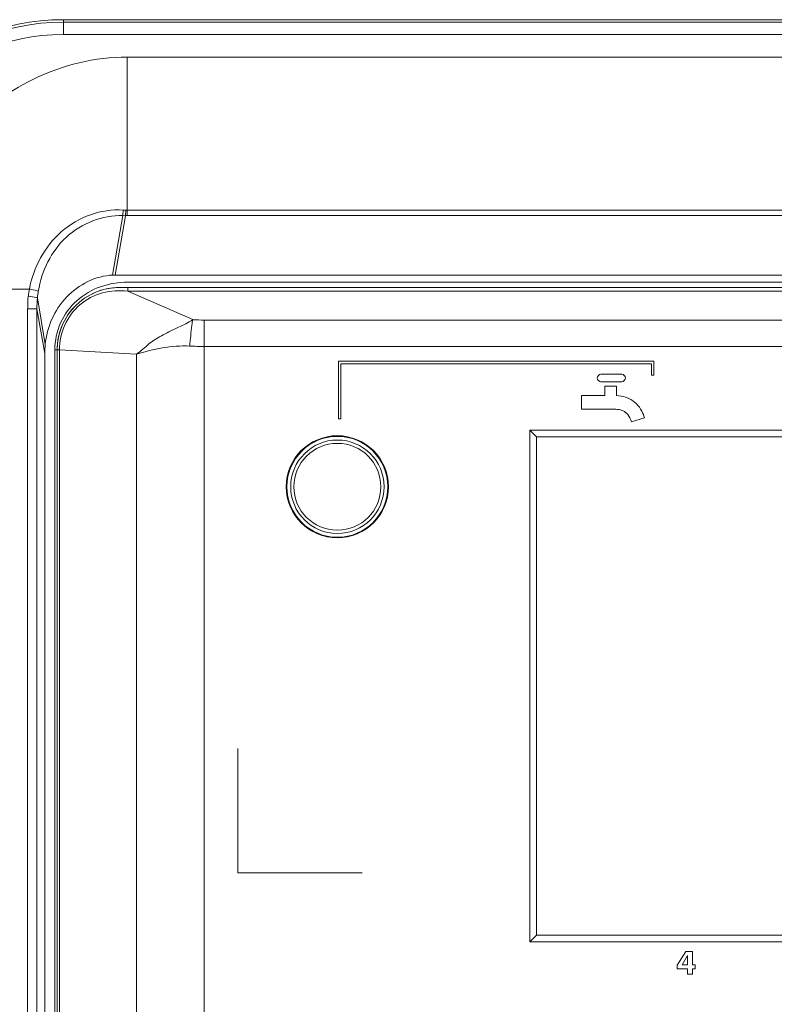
# Model space of a CAD drawing. Header units: millimetres. Extents: x -41968 to 54113, y -9946 to 101810.
# Tile 70 of 174: x -35413 to -35283, y 19702 to 19871. Entities that reach past the tile are written whole.
import ezdxf

# ---------------------------------------------------------------- set-up
doc = ezdxf.new("R2010")
doc.units = ezdxf.units.MM
doc.layers.add('CERNA', color=7, linetype='Continuous', lineweight=15)
doc.layers.add('UT-potrubi_privodni', color=3, linetype='Continuous', lineweight=50)

# ---------------------------------------------------------------- blocks, each defined once
blk = doc.blocks.new('CONDENSINOX_50_2')
at = {"layer": 'CERNA'}
for points in [[(-518.6, 3214.74), (-124.78, 3214.74)], [(-518.6, 3214.74), (-518.6, 3212.18)], [(-518.6, 3214.31), (-124.78, 3214.31)], [(-124.78, 3212.18), (-518.6, 3212.18)], [(-507.61, 3208.32), (-135.79, 3208.32)], [(-507.61, 3208.32), (-507.61, 3181.08)], [(-508.39, 3181.08), (-510.14, 3170.86)], [(-509.69, 3170.86), (-507.92, 3181.05)], [(-508.39, 3181.08), (-508.33, 3182.02)], [(-508.39, 3181.08), (-507.92, 3181.06)], [(-507.92, 3181.07), (-507.89, 3182.01)], [(-507.92, 3181.07), (-507.61, 3181.07)], [(-507.88, 3182), (-507.61, 3182)], [(-135.79, 3182), (-507.61, 3182)], [(-135.79, 3181.07), (-507.61, 3181.07)], [(-509.69, 3170.86), (-510.14, 3170.86)], [(-509.69, 3170.86), (-133.69, 3170.86)], [(-507.54, 3169.61), (-135.85, 3169.61)], [(-524.44, 3168.46), (-545.63, 3168.46)], [(-134.41, 3168.72), (-508.97, 3168.72)], [(-507.54, 3168.72), (-507.54, 3168.09)], [(-507.54, 3168.09), (-135.85, 3168.09)], [(-507.54, 3168.09), (-496.37, 3163.2)], [(-523.06, 3166.97), (-521.72, 3158.92)], [(-523.15, 3165.04), (-524.75, 3165.04)], [(-524.75, 3165.04), (-524.75, 2954.09)], [(-523.15, 3165.04), (-521.81, 3157.37)], [(-523.15, 3165.04), (-523.15, 2954.09)], [(-494.38, 3163.12), (-148.99, 3163.12)], [(-494.38, 3003.04), (-494.38, 3163.12)], [(-521.81, 2961.76), (-521.81, 3157.36)], [(-520.06, 3158), (-519.29, 3158)], [(-520.06, 2961.32), (-520.06, 3157.99)], [(-519.67, 3158.02), (-519.67, 2961.12)], [(-519.29, 3158), (-506.01, 3157.25)], [(-519.29, 2961.32), (-519.29, 3157.99)], [(-506.02, 3005.88), (-506.02, 3157.24)], [(-494.38, 3158.57), (-148.99, 3158.57)], [(-417.1, 3156.05), (-471.33, 3156.05)], [(-471.33, 3156.05), (-471.33, 3146.17)], [(-470.91, 3155.63), (-417.53, 3155.63)], [(-470.91, 3146.17), (-470.91, 3155.61)], [(-417.53, 3155.63), (-417.53, 3153.65)], [(-417.1, 3153.64), (-417.1, 3156.06)], [(-422.63, 3153.82), (-426.19, 3153.82)], [(-417.53, 3153.64), (-417.1, 3153.64)], [(-426.2, 3152.52), (-422.64, 3152.52)], [(-423.55, 3151.79), (-425.53, 3151.79)], [(-425.53, 3151.79), (-425.53, 3150.18)], [(-423.55, 3150.14), (-423.55, 3151.77)], [(-425.53, 3150.16), (-429.53, 3150.16)], [(-429.53, 3150.16), (-429.53, 3147.81)], [(-429.53, 3147.82), (-424.42, 3147.82)], [(-471.33, 3146.17), (-470.91, 3146.17)], [(-420.97, 3145.66), (-418.72, 3146.32)], [(-438.44, 3144.21), (-307.68, 3144.21)], [(-437.26, 3143.05), (-438.44, 3144.21)], [(-438.44, 3056.26), (-438.44, 3144.19)], [(-308.85, 3143.05), (-437.28, 3143.05)], [(-437.26, 3143.05), (-437.26, 3057.42)], [(-488.64, 3089.53), (-488.64, 3068.14)], [(-488.64, 3068.13), (-467.23, 3068.13)], [(-437.26, 3057.43), (-438.44, 3056.26)], [(-437.26, 3057.43), (-308.84, 3057.43)], [(-307.68, 3056.26), (-438.44, 3056.26)], [(-411.61, 3054.65), (-413.08, 3052.26)], [(-412.23, 3052.35), (-411.35, 3053.95)], [(-410.47, 3054.65), (-411.62, 3054.65)], [(-411.34, 3053.95), (-411.34, 3052.35)], [(-410.47, 3052.35), (-410.47, 3054.63)], [(-413.08, 3052.26), (-413.08, 3051.65)], [(-411.34, 3052.35), (-412.22, 3052.35)], [(-410.01, 3052.35), (-410.48, 3052.35)], [(-410.01, 3051.66), (-410.01, 3052.35)], [(-413.08, 3051.66), (-411.35, 3051.66)], [(-411.35, 3051.66), (-411.35, 3050.73)], [(-411.35, 3050.73), (-410.48, 3050.73)], [(-410.47, 3051.66), (-410, 3051.66)], [(-410.47, 3050.73), (-410.47, 3051.65)]]:
    blk.add_lwpolyline(points, dxfattribs=at)
for points in [[(-518.6, 3214.74), (-539.88, 3214.74), (-557.11, 3197.5), (-557.11, 3176.22)], [(-518.6, 3214.31), (-539.65, 3214.31), (-556.7, 3197.26), (-556.7, 3176.2)], [(-518.6, 3212.18), (-538.46, 3212.18), (-554.57, 3196.09), (-554.57, 3176.2)], [(-508.33, 3182.03), (-508.19, 3182.03), (-508.04, 3182.03), (-507.89, 3182.01)], [(-524.63, 3167.22), (-524.7, 3166.5), (-524.78, 3165.78), (-524.69, 3165.04)], [(-524.44, 3168.46), (-524.51, 3168.06), (-524.57, 3167.65), (-524.62, 3167.22)], [(-522.91, 3168.08), (-522.98, 3167.71), (-523.02, 3167.35), (-523.05, 3166.97)], [(-508.96, 3168.72), (-514.87, 3168.72), (-519.66, 3163.93), (-519.66, 3158.03)], [(-508.96, 3168.72), (-509.34, 3168.72), (-509.71, 3168.71), (-510.09, 3168.66)], [(-523.06, 3166.97), (-523.12, 3166.33), (-523.15, 3165.68), (-523.15, 3165.04)], [(-496.38, 3163.19), (-495.72, 3163.15), (-495.05, 3163.12), (-494.38, 3163.12)], [(-521.72, 3158.93), (-521.78, 3158.41), (-521.8, 3157.89), (-521.8, 3157.38)], [(-519.61, 3159.14), (-519.64, 3158.76), (-519.67, 3158.39), (-519.67, 3158.01)], [(-496.87, 3158.65), (-496.04, 3158.61), (-495.2, 3158.58), (-494.38, 3158.58)], [(-426.2, 3153.82), (-426.51, 3153.82), (-426.86, 3153.47), (-426.86, 3153.16)], [(-421.98, 3153.16), (-421.98, 3153.48), (-422.33, 3153.82), (-422.63, 3153.82)], [(-426.85, 3153.16), (-426.85, 3152.86), (-426.5, 3152.51), (-426.19, 3152.51)], [(-422.63, 3152.52), (-422.33, 3152.52), (-421.98, 3152.87), (-421.98, 3153.17)]]:
    blk.add_open_spline(points, degree=3, dxfattribs=at)
for points, knots in [([(-507.61, 3208.32), (-513.12, 3208.32), (-518.75, 3206.97), (-523.76, 3204.5), (-528.43, 3202.22), (-532.57, 3198.98), (-535.93, 3194.99), (-542.08, 3187.69), (-545.63, 3177.88), (-545.63, 3168.46)], [0, 0, 0, 0, 1, 1, 1, 2, 2, 2, 3, 3, 3, 3]), ([(-508.33, 3182.03), (-512.05, 3182.29), (-516.01, 3180.84), (-518.91, 3178.33), (-521.84, 3175.79), (-523.72, 3172.16), (-524.44, 3168.46)], [0, 0, 0, 0, 1, 1, 1, 2, 2, 2, 2]), ([(-522.91, 3168.08), (-522.32, 3171.52), (-520.72, 3174.96), (-518.08, 3177.38), (-515.46, 3179.76), (-511.84, 3181.16), (-508.39, 3181.08)], [0, 0, 0, 0, 1, 1, 1, 2, 2, 2, 2]), ([(-521.72, 3158.93), (-521.42, 3161.88), (-520.17, 3164.85), (-518.04, 3167.08), (-515.97, 3169.27), (-513.05, 3170.73), (-510.12, 3170.85)], [0, 0, 0, 0, 1, 1, 1, 2, 2, 2, 2]), ([(-520.06, 3158), (-520.06, 3159.58), (-519.74, 3161.18), (-519.09, 3162.62), (-518.43, 3164.08), (-517.46, 3165.39), (-516.29, 3166.44), (-515.11, 3167.51), (-513.7, 3168.34), (-512.22, 3168.84), (-510.71, 3169.38), (-509.11, 3169.62), (-507.53, 3169.62)], [0, 0, 0, 0, 1, 1, 1, 2, 2, 2, 3, 3, 3, 4, 4, 4, 4]), ([(-523.06, 3166.97), (-523.12, 3166.99), (-523.18, 3167), (-523.22, 3167.02), (-523.7, 3167.09), (-524.17, 3167.15), (-524.63, 3167.22)], [0, 0, 0, 0, 1, 1, 1, 2, 2, 2, 2]), ([(-522.91, 3168.08), (-522.96, 3168.11), (-523.02, 3168.12), (-523.1, 3168.14), (-523.54, 3168.28), (-524, 3168.37), (-524.44, 3168.47)], [0, 0, 0, 0, 1, 1, 1, 2, 2, 2, 2]), ([(-519.61, 3159.14), (-519.36, 3161.51), (-518.26, 3163.86), (-516.52, 3165.59), (-514.8, 3167.31), (-512.46, 3168.42), (-510.09, 3168.66)], [0, 0, 0, 0, 1, 1, 1, 2, 2, 2, 2]), ([(-519.29, 3158), (-519.29, 3159.45), (-518.98, 3160.92), (-518.37, 3162.25), (-517.77, 3163.61), (-516.85, 3164.8), (-515.75, 3165.75), (-514.63, 3166.7), (-513.29, 3167.39), (-511.88, 3167.8), (-510.48, 3168.17), (-508.97, 3168.26), (-507.53, 3168.08)], [0, 0, 0, 0, 1, 1, 1, 2, 2, 2, 3, 3, 3, 4, 4, 4, 4]), ([(-496.38, 3163.19), (-497.12, 3162.64), (-497.99, 3162.28), (-498.83, 3161.9), (-499.26, 3161.68), (-499.69, 3161.47), (-500.13, 3161.26), (-500.57, 3161.06), (-501, 3160.84), (-501.44, 3160.61), (-501.85, 3160.39), (-502.27, 3160.13), (-502.67, 3159.88), (-503.07, 3159.63), (-503.48, 3159.36), (-503.85, 3159.07), (-504.23, 3158.76), (-504.56, 3158.44), (-504.94, 3158.13), (-505.3, 3157.84), (-505.65, 3157.55), (-506.02, 3157.24)], [0, 0, 0, 0, 1, 1, 1, 2, 2, 2, 3, 3, 3, 4, 4, 4, 5, 5, 5, 6, 6, 6, 7, 7, 7, 7]), ([(-496.38, 3163.19), (-496.42, 3162.86), (-496.46, 3162.54), (-496.51, 3162.23), (-496.67, 3161.03), (-496.78, 3159.84), (-496.88, 3158.65)], [0, 0, 0, 0, 1, 1, 1, 2, 2, 2, 2]), ([(-506.02, 3157.24), (-504.57, 3157.72), (-503.1, 3158.08), (-501.57, 3158.34), (-500.02, 3158.6), (-498.45, 3158.75), (-496.87, 3158.65)], [0, 0, 0, 0, 1, 1, 1, 2, 2, 2, 2]), ([(-421.4, 3149.64), (-421.59, 3149.72), (-421.78, 3149.79), (-421.97, 3149.85), (-422.48, 3150.02), (-423.02, 3150.11), (-423.55, 3150.14)], [0, 0, 0, 0, 1, 1, 1, 2, 2, 2, 2]), ([(-418.72, 3146.32), (-418.82, 3146.73), (-418.98, 3147.11), (-419.18, 3147.49), (-419.67, 3148.4), (-420.46, 3149.23), (-421.4, 3149.64)], [0, 0, 0, 0, 1, 1, 1, 2, 2, 2, 2]), ([(-424.43, 3147.82), (-424.06, 3147.82), (-423.71, 3147.82), (-423.35, 3147.77), (-423.03, 3147.73), (-422.68, 3147.65), (-422.39, 3147.5), (-422.09, 3147.36), (-421.81, 3147.16), (-421.6, 3146.92), (-421.29, 3146.55), (-421.11, 3146.1), (-420.97, 3145.65)], [0, 0, 0, 0, 1, 1, 1, 2, 2, 2, 3, 3, 3, 4, 4, 4, 4]), ([(-480.29, 3134.48), (-480.29, 3139.33), (-476.37, 3143.25), (-471.51, 3143.25), (-466.66, 3143.25), (-462.74, 3139.33), (-462.74, 3134.48), (-462.74, 3129.63), (-466.66, 3125.71), (-471.51, 3125.71), (-476.37, 3125.71), (-480.29, 3129.63), (-480.29, 3134.48)], [0, 0, 0, 0, 1, 1, 1, 2, 2, 2, 3, 3, 3, 4, 4, 4, 4]), ([(-480.24, 3134.48), (-480.24, 3139.3), (-476.32, 3143.2), (-471.5, 3143.2), (-466.68, 3143.2), (-462.79, 3139.3), (-462.79, 3134.48), (-462.79, 3129.66), (-466.68, 3125.76), (-471.5, 3125.76), (-476.32, 3125.76), (-480.24, 3129.66), (-480.24, 3134.48)], [0, 0, 0, 0, 1, 1, 1, 2, 2, 2, 3, 3, 3, 4, 4, 4, 4]), ([(-462.84, 3134.48), (-462.84, 3139.27), (-466.73, 3143.14), (-471.51, 3143.14), (-476.28, 3143.14), (-480.18, 3139.27), (-480.18, 3134.48)], [0, 0, 0, 0, 1, 1, 1, 2, 2, 2, 2]), ([(-479.53, 3134.48), (-479.53, 3138.92), (-475.94, 3142.51), (-471.5, 3142.51), (-467.07, 3142.51), (-463.49, 3138.92), (-463.49, 3134.48), (-463.49, 3130.05), (-467.07, 3126.46), (-471.5, 3126.46), (-475.94, 3126.46), (-479.53, 3130.05), (-479.53, 3134.48)], [0, 0, 0, 0, 1, 1, 1, 2, 2, 2, 3, 3, 3, 4, 4, 4, 4]), ([(-478.98, 3134.48), (-478.98, 3138.6), (-475.63, 3141.94), (-471.51, 3141.94), (-467.37, 3141.94), (-464.04, 3138.6), (-464.04, 3134.48), (-464.04, 3130.35), (-467.37, 3127.02), (-471.51, 3127.02), (-475.63, 3127.02), (-478.98, 3130.35), (-478.98, 3134.48)], [0, 0, 0, 0, 1, 1, 1, 2, 2, 2, 3, 3, 3, 4, 4, 4, 4]), ([(-480.18, 3134.48), (-480.18, 3129.7), (-476.28, 3125.8), (-471.51, 3125.8), (-466.73, 3125.8), (-462.84, 3129.7), (-462.84, 3134.48)], [0, 0, 0, 0, 1, 1, 1, 2, 2, 2, 2])]:
    blk.add_open_spline(points, degree=3, knots=knots, dxfattribs=at)

msp = doc.modelspace()

# ---------------------------------------------------------------- block references
at = {"layer": 'UT-potrubi_privodni', "ltscale": 10}
msp.add_blockref('CONDENSINOX_50_2', (-34887.003, 16656.325), dxfattribs=at)

doc.saveas('drawing.dxf')
